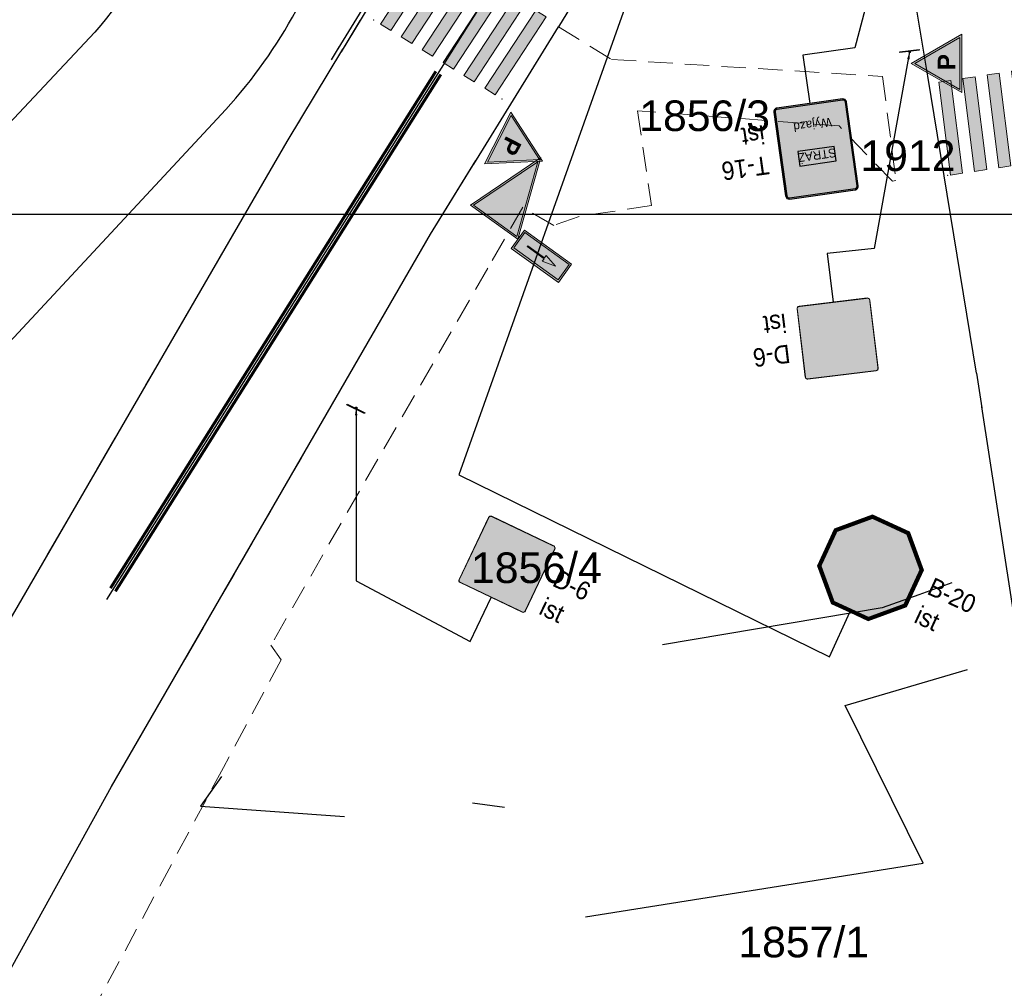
# Model space of a CAD drawing. Header units: metres. Extents: x 6420893 to 6543334, y 5684236 to 5790819.
# Tile 5 of 24: x 6421275 to 6421315, y 5790368 to 5790408. Entities that reach past the tile are written whole.
import ezdxf
from ezdxf.enums import TextEntityAlignment as Align

# ---------------------------------------------------------------- set-up
doc = ezdxf.new("R2010")
doc.units = ezdxf.units.M
doc.header["$XCLIPFRAME"] = 2
doc.linetypes.add('PRZER2-1', pattern=[3, 2, -1])
doc.linetypes.add('PRZER3-1', pattern=[4, 3, -1])
for name, color, linetype in [('gaPionowe', 7, 'Continuous'), ('gaPoziome', 7, 'Continuous'), ('zzz.gaHSDomyslna', 7, 'Continuous'), ('zzz.GASYG.Sygnalizator-Opis', 7, 'Continuous'), ('zzz.GASYG.Sygnalizator-Opis-Grupa', 7, 'Continuous'), ('zzz.GASYG.Sygnalizator-Opis-Nazwa', 7, 'Continuous'), ('zzz.GASYG.Sygnalizator-Opis-Stan', 7, 'Continuous'), ('zzz.GASYG.Sygnalizator-Symbol', 7, 'Continuous'), ('zzz.GASYG.Sygnalizator-Symbol-Tlo', 7, 'Continuous'), ('zzz.gaVSDodTekst', 7, 'Continuous'), ('zzz.gaVSDomyslna', 7, 'Continuous'), ('zzz.gaVSNazwa', 7, 'Continuous'), ('zzz.gaVSRamka', 7, 'Continuous'), ('zzz.gaVSStan', 7, 'Continuous'), ('zzz.gaVSWielkość', 7, 'Continuous')]:
    doc.layers.add(name, color=color, linetype=linetype)
doc.layers.add('GESDZI_O', color=7, linetype='Continuous', lineweight=18, true_color=0x008000)
for name, color, linetype, lineweight in [('GSLKRW', 7, 'Continuous', 25), ('GSSKOA', 7, 'PRZER3-1', 18), ('GSSKOD', 7, 'PRZER2-1', 18)]:
    doc.layers.add(name, color=color, linetype=linetype, lineweight=lineweight)
doc.styles.add('GA-ATR-TEXT', font='arial.ttf', dxfattribs={"width": 0.9})
doc.styles.add('GA-SGN-TEXT', font='txt.shx')
doc.styles.add('GA-SIGN-TEXT', font='GA_OZ_PION.ttf')
doc.styles.add('GEO-INFO', font='arial.ttf')
doc.styles.add('Nagłówek_10mm_Ga', font='arialbd.ttf', dxfattribs={"height": 1})
doc.styles.get("Standard").update_dxf_attribs({"font": 'arial.ttf'})
doc.dimstyles.new('GA-LEADER', dxfattribs={"dimtxt": 1, "dimasz": 1, "dimexe": 1, "dimexo": 1, "dimgap": 1, "dimtad": 1, "dimtxsty": 'Standard', "dimcen": 1, "dimadec": 0, "dimazin": 0, "dimtfac": 1, "dimtmove": 0, "dimatfit": 3, "dimfxl": 1, "dimarcsym": 0})
picture_1 = doc.add_image_def('image1.png', size_in_pixel=(1628, 832))

# ---------------------------------------------------------------- blocks, each defined once
blk = doc.blocks.new('A$C8d263936')
at = {"layer": 'GESDZI_O', "linetype": 'Continuous', "lineweight": 0, "style": 'GEO-INFO'}
for s, p in [('1856/3', (6421302.669, 5790403.983, 10.8)), ('1856/4', (6421295.799, 5790385.524, 10.8))]:
    blk.add_text(s, height=1.25, dxfattribs=at).set_placement(p, align=Align.MIDDLE)
for s, p in [('1912', (6421310.973, 5790402.325, 10.8)), ('1857/1', (6421306.715, 5790370.216, 10.8))]:
    blk.add_text(s, height=1.25, dxfattribs=at).set_placement(p, align=Align.MIDDLE_CENTER)
blk = doc.blocks.new('gaHSPos')
at = {"color": 0, "linetype": 'Continuous', "lineweight": 0}
blk.add_point((0, 0), dxfattribs=at)
blk = doc.blocks.new('*U454')
at = {"layer": 'zzz.gaHSDomyslna'}
for points in [[(0, 0), (0.426, -0.262), (-1.656, -3.443), (-2.082, -3.18), (0, 0)], [(0.852, -0.524), (1.278, -0.786), (-0.804, -3.967), (-1.23, -3.705), (0.852, -0.524)], [(1.704, -1.048), (2.13, -1.31), (0.049, -4.491), (-0.378, -4.229), (1.704, -1.048)], [(2.556, -1.572), (2.982, -1.834), (0.901, -5.015), (0.475, -4.753), (2.556, -1.572)], [(3.408, -2.097), (3.834, -2.359), (1.753, -5.539), (1.327, -5.277), (3.408, -2.097)], [(4.261, -2.621), (4.687, -2.883), (2.605, -6.063), (2.179, -5.801), (4.261, -2.621)]]:
    blk.add_hatch(color=251, dxfattribs=at).paths.add_polyline_path(points)
at = {"layer": 'zzz.gaHSDomyslna', "color": 251, "linetype": 'Continuous', "lineweight": 0}
for points in [[(0, 0), (0.426, -0.262), (-1.656, -3.443), (-2.082, -3.18), (0, 0)], [(0.852, -0.524), (1.278, -0.786), (-0.804, -3.967), (-1.23, -3.705), (0.852, -0.524)], [(1.704, -1.048), (2.13, -1.31), (0.049, -4.491), (-0.378, -4.229), (1.704, -1.048)], [(2.556, -1.572), (2.982, -1.834), (0.901, -5.015), (0.475, -4.753), (2.556, -1.572)], [(3.408, -2.097), (3.834, -2.359), (1.753, -5.539), (1.327, -5.277), (3.408, -2.097)], [(4.261, -2.621), (4.687, -2.883), (2.605, -6.063), (2.179, -5.801), (4.261, -2.621)]]:
    blk.add_lwpolyline(points, close=True, dxfattribs=at)
at = {"layer": 'zzz.gaHSDomyslna', "color": 251}
for p in [(-2.36, -3.009), (2.883, -6.234)]:
    blk.add_blockref('gaHSPos', p, dxfattribs=at)
blk = doc.blocks.new('*U489')
at = {"layer": 'zzz.gaHSDomyslna'}
for points in [[(4.944, 0.757), (5.439, 0.833), (5.916, -2.955), (5.421, -3.031), (4.944, 0.757)], [(5.933, 0.908), (6.428, 0.984), (6.905, -2.804), (6.41, -2.879), (5.933, 0.908)], [(6.922, 1.06), (7.417, 1.135), (7.894, -2.652), (7.399, -2.728), (6.922, 1.06)], [(2.967, 0.454), (3.461, 0.53), (3.938, -3.258), (3.444, -3.334), (2.967, 0.454)], [(3.956, 0.605), (4.45, 0.681), (4.927, -3.106), (4.433, -3.182), (3.956, 0.605)], [(0, 0), (0.494, 0.076), (0.972, -3.712), (0.477, -3.788), (0, 0)], [(0.989, 0.151), (1.483, 0.227), (1.96, -3.561), (1.466, -3.636), (0.989, 0.151)], [(1.978, 0.303), (2.472, 0.378), (2.949, -3.409), (2.455, -3.485), (1.978, 0.303)]]:
    blk.add_hatch(color=251, dxfattribs=at).paths.add_polyline_path(points)
at = {"layer": 'zzz.gaHSDomyslna', "color": 251, "linetype": 'Continuous', "lineweight": 0}
for points in [[(4.944, 0.757), (5.439, 0.833), (5.916, -2.955), (5.421, -3.031), (4.944, 0.757)], [(5.933, 0.908), (6.428, 0.984), (6.905, -2.804), (6.41, -2.879), (5.933, 0.908)], [(6.922, 1.06), (7.417, 1.135), (7.894, -2.652), (7.399, -2.728), (6.922, 1.06)], [(2.967, 0.454), (3.461, 0.53), (3.938, -3.258), (3.444, -3.334), (2.967, 0.454)], [(3.956, 0.605), (4.45, 0.681), (4.927, -3.106), (4.433, -3.182), (3.956, 0.605)], [(0, 0), (0.494, 0.076), (0.972, -3.712), (0.477, -3.788), (0, 0)], [(0.989, 0.151), (1.483, 0.227), (1.96, -3.561), (1.466, -3.636), (0.989, 0.151)], [(1.978, 0.303), (2.472, 0.378), (2.949, -3.409), (2.455, -3.485), (1.978, 0.303)]]:
    blk.add_lwpolyline(points, close=True, dxfattribs=at)
at = {"layer": 'zzz.gaHSDomyslna', "color": 251}
for p in [(8.003, -2.636), (0.368, -3.804)]:
    blk.add_blockref('gaHSPos', p, dxfattribs=at)
blk = doc.blocks.new('*U493')
at = {"layer": 'zzz.gaHSDomyslna', "color": 251}
for points in [[(13.188, 21.17, 0.12, 0.12, 0), (-0.102, 0.064, 0.12, 0.12, 0)], [(13.391, 21.043, 0.12, 0.12, 0), (0.102, -0.064, 0.12, 0.12, 0)]]:
    blk.add_lwpolyline(points, format="xyseb", dxfattribs=at)
at = {"color": 251}
for p in [(13.29, 21.106), (0, 0)]:
    blk.add_blockref('gaHSPos', p, dxfattribs=at)
blk = doc.blocks.new('gaVSPos')
blk.add_point((0, 0))
blk = doc.blocks.new('gaVSTVcolumn0')
at = {"color": 0, "linetype": 'ByBlock', "lineweight": -2}
for p, q in [((-400, -30), (400, -30)), ((-400, -60), (-400, -30)), ((400, -60), (-400, -60)), ((400, -30), (400, -60))]:
    blk.add_line(p, q, dxfattribs=at)
blk.add_circle((0, 0), 30, dxfattribs=at)
blk = doc.blocks.new('gaVScolumn0')
at = {"color": 0, "linetype": 'ByBlock', "lineweight": -2}
blk.add_line((0, 0), (0, 400), dxfattribs=at)
at = {"color": 7, "style": 'GA-ATR-TEXT', "width": 0.9}
blk.add_attdef('X2', text='', height=150, dxfattribs=at).set_placement((-50, 0), align=Align.BOTTOM_RIGHT)
blk = doc.blocks.new('*U782')
at = {"layer": 'zzz.gaVSDomyslna', "linetype": 'ByBlock', "true_color": 0x2e2e2e}
h = blk.add_hatch(color=250, dxfattribs=at)
edge = h.paths.add_edge_path()
edge.add_line((-280, 594), (280, 594))
edge.add_arc((280, 580), 14, 359.99973, 89.99994, ccw=False)
edge.add_line((294, 580), (294, 20))
edge.add_arc((280, 20), 14, 270.00009, 359.99973, ccw=False)
edge.add_line((280, 6), (-280, 6))
edge.add_arc((-280, 20), 14, 180.00015, 269.99979, ccw=False)
edge.add_line((-294, 20), (-294, 580))
edge.add_arc((-280, 580), 14, 89.99994, 180.00015, ccw=False)
blk = doc.blocks.new('*U783')
at = {"layer": 'zzz.gaVSDomyslna', "color": 7, "linetype": 'ByBlock', "lineweight": 0, "true_color": 0xffffff, "const_width": 6}
blk.add_lwpolyline([(280, 3), (-280, 3, -0.414214), (-297, 20), (-297, 580, -0.414214), (-280, 597), (280, 597, -0.414214), (297, 580), (297, 20, -0.414214), (280, 3, -1)], format="xyb", dxfattribs=at)
blk = doc.blocks.new('*U784')
at = {"layer": 'zzz.gaVSDomyslna', "linetype": 'ByBlock', "true_color": 0xffffff}
blk.add_hatch(color=7, dxfattribs=at).paths.add_polyline_path([(0, 484), (-279.438, 0), (279.438, 0)])
blk = doc.blocks.new('*U785')
at = {"layer": 'zzz.gaVSDomyslna', "linetype": 'ByBlock', "true_color": 0x000000}
h = blk.add_hatch(color=18, dxfattribs=at)
h.paths.add_polyline_path([(-24, 372, 1), (24, 372, 1)])
h.paths.add_polyline_path([(49.7297, 326.351), (0, 345), (-37.2973, 261.081), (-87.4155, 210.963), (-75.7601, 185.321), (-18.6486, 242.432), (-9.72973, 259.459), (0, 186.486), (-46.6216, 121.216), (-77.8378, 27.5676), (-112.5, 23.2348), (-112.5, 11.6777), (-51.0384, 0), (-18.6486, 102.568), (20.4993, 150.613), (90.969, 27.2907), (68.459, 9.13869), (68.459, 0), (93.2432, 0), (134.934, 23.8234), (57.3273, 171.982), (59.8365, 179.509), (49.7297, 223.784), (49.7297, 279.73), (74.5946, 247.095), (74.5946, 163.176), (99.4595, 177.162), (99.4595, 261.081)])
h.paths.add_polyline_path([(219.122, 83.9189), (111.876, 83.9189), (121.645, 65.2703), (228.446, 65.2703)])
h.paths.add_polyline_path([(50.0186, 83.9189), (-16.7151, 83.9189), (-22.6042, 65.2703), (60.675, 65.2703)], flags=17)
h.paths.add_polyline_path([(-66.917, 83.9189), (-219.122, 83.9189), (-228.446, 65.2703), (-73.1332, 65.2703)])
blk = doc.blocks.new('*U786')
at = {"layer": 'zzz.gaVSDomyslna', "color": 7, "linetype": 'Continuous', "lineweight": 0}
blk.add_lwpolyline([(280, 0), (-280, 0, -0.414214), (-300, 20), (-300, 580, -0.414214), (-280, 600), (280, 600, -0.414214), (300, 580), (300, 20, -0.414214)], format="xyb", close=True, dxfattribs=at)
blk = doc.blocks.new('*U781')
at = {"layer": 'zzz.gaVSDomyslna', "color": 7, "linetype": 'ByBlock', "true_color": 0xffffff}
for name, p in [('*U783', (0, 0)), ('*U784', (0, 96))]:
    blk.add_blockref(name, p, dxfattribs=at)
at = {"layer": 'zzz.gaVSDomyslna', "color": 250, "linetype": 'ByBlock', "true_color": 0x2e2e2e}
blk.add_blockref('*U782', (0, 0), dxfattribs=at)
at = {"layer": 'zzz.gaVSDomyslna', "color": 18, "linetype": 'ByBlock', "true_color": 0x000000}
blk.add_blockref('*U785', (0, 108), dxfattribs=at)
at = {"layer": 'zzz.gaVSRamka', "color": 7, "linetype": 'ByBlock'}
blk.add_blockref('*U786', (0, 0), dxfattribs=at)
blk = doc.blocks.new('*U780')
at = {"layer": 'zzz.gaVSDomyslna', "linetype": 'ByBlock'}
blk.add_blockref('*U781', (0, 0), dxfattribs=at)
at = {"layer": 'zzz.gaVSDodTekst', "linetype": 'ByBlock', "flags": 1}
blk.add_attdef('Addtext', text='', height=1, dxfattribs=at).set_placement((0, 0), align=Align.MIDDLE_LEFT)
at = {"layer": 'zzz.gaVSDomyslna', "linetype": 'ByBlock', "flags": 1}
for tag in ['Width', 'Height', 'Position', 'Route', 'ItemNo', 'ID']:
    blk.add_attdef(tag, text='', height=1, dxfattribs=at).set_placement((0, 0), align=Align.MIDDLE_LEFT)
at = {"layer": 'zzz.gaVSNazwa', "linetype": 'ByBlock', "style": 'GA-ATR-TEXT', "width": 0.9}
blk.add_attdef('Name', text='', height=150, dxfattribs=at).set_placement((400, 375), align=Align.MIDDLE_LEFT)
at = {"layer": 'zzz.gaVSStan', "linetype": 'ByBlock', "style": 'GA-ATR-TEXT', "width": 0.9}
blk.add_attdef('State', text='', height=150, dxfattribs=at).set_placement((400, 120), align=Align.MIDDLE_LEFT)
at = {"layer": 'zzz.gaVSWielkość', "linetype": 'ByBlock', "flags": 1}
blk.add_attdef('Size', text='', height=1, dxfattribs=at).set_placement((0, 0), align=Align.MIDDLE_LEFT)
blk = doc.blocks.new('*U789')
at = {"layer": 'zzz.gaVSDomyslna', "linetype": 'ByBlock', "lineweight": -2, "true_color": 0xe2e2e2}
blk.add_hatch(color=254, dxfattribs=at).paths.add_polyline_path([(300, 720, 0.414214), (270, 750), (-270, 750, 0.414214), (-300, 720), (-300, 30, 0.414214), (-270, 0), (270, 0, 0.414214), (300, 30)])
at = {"layer": 'zzz.gaVSDomyslna', "color": 254, "linetype": 'ByBlock', "lineweight": -2, "true_color": 0xe2e2e2}
blk.add_lwpolyline([(-270, 0), (270, 0, 0.414214), (300, 30), (300, 720, 0.414214), (270, 750), (-270, 750, 0.414214), (-300, 720), (-300, 30, 0.414214)], format="xyb", close=True, dxfattribs=at)
blk = doc.blocks.new('*U790')
at = {"layer": 'zzz.gaVSDomyslna', "linetype": 'ByBlock', "true_color": 0x000000}
h = blk.add_hatch(color=18, dxfattribs=at)
h.paths.add_polyline_path([(300, 720, 0.414214), (270, 750), (-270, 750, 0.414214), (-300, 720), (-300, 30, 0.414214), (-270, 0), (270, 0, 0.414214), (300, 30)])
h.paths.add_polyline_path([(290, 30, -0.414214), (270, 10), (-270, 10, -0.414214), (-290, 30), (-290, 720, -0.414214), (-270, 740), (270, 740, -0.414214), (290, 720)], flags=16)
at = {"layer": 'zzz.gaVSDomyslna', "color": 18, "linetype": 'ByBlock', "lineweight": -2, "true_color": 0x000000}
for points in [[(-270, 0), (270, 0, 0.414214), (300, 30), (300, 720, 0.414214), (270, 750), (-270, 750, 0.414214), (-300, 720), (-300, 30, 0.414214)], [(-270, 10), (270, 10, 0.414214), (290, 30), (290, 720, 0.414214), (270, 740), (-270, 740, 0.414214), (-290, 720), (-290, 30, 0.414214)]]:
    blk.add_lwpolyline(points, format="xyb", close=True, dxfattribs=at)
blk = doc.blocks.new('*U791')
at = {"layer": 'zzz.gaVSDomyslna', "linetype": 'ByBlock', "true_color": 0x000000}
h = blk.add_hatch(color=18, dxfattribs=at)
h.paths.add_polyline_path([(110, 120), (100, 130), (88.1944, 189.028, 0.0110187), (-88.1944, 189.028), (-100, 130), (-110, 120), (-110, 30), (-100, 30), (-100, 0), (-70, 0), (-70, 30), (70, 30), (70, 0), (100, 0), (100, 30), (110, 30)])
h.paths.add_polyline_path([(-83.3333, 130), (-76.6667, 170), (76.6667, 170), (83.3333, 130)], flags=16)
blk = doc.blocks.new('*U792')
at = {"layer": 'zzz.gaVSDomyslna', "linetype": 'ByBlock', "lineweight": -2, "true_color": 0x4c4c4c}
blk.add_hatch(color=251, dxfattribs=at).paths.add_polyline_path([(-0.5, 1), (-0.5, 0), (0.5, 0), (0.5, 1)])
at = {"layer": 'zzz.gaVSDomyslna', "color": 251, "linetype": 'ByBlock', "lineweight": -2, "true_color": 0x4c4c4c}
blk.add_lwpolyline([(-0.5, 0), (0.5, 0), (0.5, 1), (-0.5, 1), (-0.5, 0)], dxfattribs=at)
blk = doc.blocks.new('*U793')
at = {"layer": 'zzz.gaVSDomyslna', "color": 7, "linetype": 'Continuous', "lineweight": 0}
blk.add_lwpolyline([(-270, 0), (270, 0, 0.414214), (300, 30), (300, 720, 0.414214), (270, 750), (-270, 750, 0.414214), (-300, 720), (-300, 30, 0.414214)], format="xyb", close=True, dxfattribs=at)
blk = doc.blocks.new('*U788')
at = {"layer": 'zzz.gaVSDomyslna', "color": 254, "linetype": 'ByBlock', "true_color": 0xe2e2e2}
blk.add_blockref('*U789', (0, 0), dxfattribs=at)
at = {"layer": 'zzz.gaVSDomyslna', "color": 18, "linetype": 'ByBlock', "true_color": 0x000000}
blk.add_blockref('*U790', (0, 0), dxfattribs=at)
at = {"layer": 'zzz.gaVSDomyslna', "color": 18, "linetype": 'ByBlock', "true_color": 0x000000, "xscale": 1.5, "yscale": 1.5}
blk.add_blockref('*U791', (0, 315), dxfattribs=at)
at = {"layer": 'zzz.gaVSDomyslna', "color": 251, "linetype": 'ByBlock', "true_color": 0x4c4c4c, "xscale": 300, "yscale": 120}
blk.add_blockref('*U792', (0, 375), dxfattribs=at)
at = {"layer": 'zzz.gaVSRamka', "color": 7, "linetype": 'ByBlock'}
blk.add_blockref('*U793', (0, 0), dxfattribs=at)
at = {"layer": 'zzz.gaVSDomyslna', "color": 7, "linetype": 'ByBlock', "true_color": 0xffffff, "style": 'GA-SIGN-TEXT'}
blk.add_text('STRAŻ', height=72, dxfattribs=at).set_placement((0, 390), align=Align.CENTER)
at = {"layer": 'zzz.gaVSDomyslna', "color": 18, "linetype": 'ByBlock', "true_color": 0x000000, "style": 'GA-SIGN-TEXT'}
blk.add_text('Wyjazd', height=72, dxfattribs=at).set_placement((0, 138), align=Align.CENTER)
blk = doc.blocks.new('*U787')
at = {"layer": 'zzz.gaVSDomyslna', "linetype": 'ByBlock'}
blk.add_blockref('*U788', (0, 0), dxfattribs=at)
at = {"layer": 'zzz.gaVSDodTekst', "linetype": 'ByBlock', "flags": 1}
blk.add_attdef('Addtext', text='', height=1, dxfattribs=at).set_placement((0, 0), align=Align.MIDDLE_LEFT)
at = {"layer": 'zzz.gaVSDomyslna', "linetype": 'ByBlock', "flags": 1}
for tag in ['Width', 'Height', 'Position', 'Route', 'ItemNo', 'ID']:
    blk.add_attdef(tag, text='', height=1, dxfattribs=at).set_placement((0, 0), align=Align.MIDDLE_LEFT)
at = {"layer": 'zzz.gaVSNazwa', "linetype": 'ByBlock', "style": 'GA-ATR-TEXT', "width": 0.9}
blk.add_attdef('Name', text='', height=150, dxfattribs=at).set_placement((400, 450), align=Align.MIDDLE_LEFT)
at = {"layer": 'zzz.gaVSStan', "linetype": 'ByBlock', "style": 'GA-ATR-TEXT', "width": 0.9}
blk.add_attdef('State', text='', height=150, dxfattribs=at).set_placement((400, 195), align=Align.MIDDLE_LEFT)
at = {"layer": 'zzz.gaVSWielkość', "linetype": 'ByBlock', "flags": 1}
blk.add_attdef('Size', text='', height=1, dxfattribs=at).set_placement((0, 0), align=Align.MIDDLE_LEFT)
blk = doc.blocks.new('*U803')
at = {"layer": 'zzz.gaVSDomyslna', "linetype": 'ByBlock', "true_color": 0x2e2e2e}
h = blk.add_hatch(color=250, dxfattribs=at)
edge = h.paths.add_edge_path()
edge.add_line((-280, 594), (280, 594))
edge.add_arc((280, 580), 14, 359.99973, 89.99994, ccw=False)
edge.add_line((294, 580), (294, 20))
edge.add_arc((280, 20), 14, 270.00009, 359.99973, ccw=False)
edge.add_line((280, 6), (-280, 6))
edge.add_arc((-280, 20), 14, 180.00015, 269.99979, ccw=False)
edge.add_line((-294, 20), (-294, 580))
edge.add_arc((-280, 580), 14, 89.99994, 180.00015, ccw=False)
blk = doc.blocks.new('*U804')
at = {"layer": 'zzz.gaVSDomyslna', "color": 7, "linetype": 'ByBlock', "lineweight": 0, "true_color": 0xffffff, "const_width": 6}
blk.add_lwpolyline([(280, 3), (-280, 3, -0.414214), (-297, 20), (-297, 580, -0.414214), (-280, 597), (280, 597, -0.414214), (297, 580), (297, 20, -0.414214), (280, 3, -1)], format="xyb", dxfattribs=at)
blk = doc.blocks.new('*U805')
at = {"layer": 'zzz.gaVSDomyslna', "linetype": 'ByBlock', "true_color": 0xffffff}
blk.add_hatch(color=7, dxfattribs=at).paths.add_polyline_path([(0, 484), (-279.438, 0), (279.438, 0)])
blk = doc.blocks.new('*U806')
at = {"layer": 'zzz.gaVSDomyslna', "linetype": 'ByBlock', "true_color": 0x000000}
h = blk.add_hatch(color=18, dxfattribs=at)
h.paths.add_polyline_path([(-24, 372, 1), (24, 372, 1)])
h.paths.add_polyline_path([(49.7297, 326.351), (0, 345), (-37.2973, 261.081), (-87.4155, 210.963), (-75.7601, 185.321), (-18.6486, 242.432), (-9.72973, 259.459), (0, 186.486), (-46.6216, 121.216), (-77.8378, 27.5676), (-112.5, 23.2348), (-112.5, 11.6777), (-51.0384, 0), (-18.6486, 102.568), (20.4993, 150.613), (90.969, 27.2907), (68.459, 9.13869), (68.459, 0), (93.2432, 0), (134.934, 23.8234), (57.3273, 171.982), (59.8365, 179.509), (49.7297, 223.784), (49.7297, 279.73), (74.5946, 247.095), (74.5946, 163.176), (99.4595, 177.162), (99.4595, 261.081)])
h.paths.add_polyline_path([(219.122, 83.9189), (111.876, 83.9189), (121.645, 65.2703), (228.446, 65.2703)])
h.paths.add_polyline_path([(50.0186, 83.9189), (-16.7151, 83.9189), (-22.6042, 65.2703), (60.675, 65.2703)], flags=17)
h.paths.add_polyline_path([(-66.917, 83.9189), (-219.122, 83.9189), (-228.446, 65.2703), (-73.1332, 65.2703)])
blk = doc.blocks.new('*U807')
at = {"layer": 'zzz.gaVSDomyslna', "color": 7, "linetype": 'Continuous', "lineweight": 0}
blk.add_lwpolyline([(280, 0), (-280, 0, -0.414214), (-300, 20), (-300, 580, -0.414214), (-280, 600), (280, 600, -0.414214), (300, 580), (300, 20, -0.414214)], format="xyb", close=True, dxfattribs=at)
blk = doc.blocks.new('*U802')
at = {"layer": 'zzz.gaVSDomyslna', "color": 7, "linetype": 'ByBlock', "true_color": 0xffffff}
for name, p in [('*U804', (0, 0)), ('*U805', (0, 96))]:
    blk.add_blockref(name, p, dxfattribs=at)
at = {"layer": 'zzz.gaVSDomyslna', "color": 250, "linetype": 'ByBlock', "true_color": 0x2e2e2e}
blk.add_blockref('*U803', (0, 0), dxfattribs=at)
at = {"layer": 'zzz.gaVSDomyslna', "color": 18, "linetype": 'ByBlock', "true_color": 0x000000}
blk.add_blockref('*U806', (0, 108), dxfattribs=at)
at = {"layer": 'zzz.gaVSRamka', "color": 7, "linetype": 'ByBlock'}
blk.add_blockref('*U807', (0, 0), dxfattribs=at)
blk = doc.blocks.new('*U801')
at = {"layer": 'zzz.gaVSDomyslna', "linetype": 'ByBlock'}
blk.add_blockref('*U802', (0, 0), dxfattribs=at)
at = {"layer": 'zzz.gaVSDodTekst', "linetype": 'ByBlock', "flags": 1}
blk.add_attdef('Addtext', text='', height=1, dxfattribs=at).set_placement((0, 0), align=Align.MIDDLE_LEFT)
at = {"layer": 'zzz.gaVSDomyslna', "linetype": 'ByBlock', "flags": 1}
for tag in ['Width', 'Height', 'Position', 'Route', 'ItemNo', 'ID']:
    blk.add_attdef(tag, text='', height=1, dxfattribs=at).set_placement((0, 0), align=Align.MIDDLE_LEFT)
at = {"layer": 'zzz.gaVSNazwa', "linetype": 'ByBlock', "style": 'GA-ATR-TEXT', "width": 0.9}
blk.add_attdef('Name', text='', height=150, dxfattribs=at).set_placement((400, 375), align=Align.MIDDLE_LEFT)
at = {"layer": 'zzz.gaVSStan', "linetype": 'ByBlock', "style": 'GA-ATR-TEXT', "width": 0.9}
blk.add_attdef('State', text='', height=150, dxfattribs=at).set_placement((400, 120), align=Align.MIDDLE_LEFT)
at = {"layer": 'zzz.gaVSWielkość', "linetype": 'ByBlock', "flags": 1}
blk.add_attdef('Size', text='', height=1, dxfattribs=at).set_placement((0, 0), align=Align.MIDDLE_LEFT)
blk = doc.blocks.new('*U810')
at = {"layer": 'zzz.gaVSDomyslna', "linetype": 'ByBlock', "true_color": 0x4c4c4c}
blk.add_hatch(color=251, dxfattribs=at).paths.add_polyline_path([(400, 565.685), (165.685, 800), (-165.685, 800), (-400, 565.685), (-400, 234.315), (-165.685, 0), (165.685, 0), (400, 234.315)])
blk = doc.blocks.new('*U811')
at = {"layer": 'zzz.gaVSDomyslna', "color": 7, "linetype": 'ByBlock', "lineweight": 0, "true_color": 0xffffff, "const_width": 30.4482}
blk.add_lwpolyline([(0, 15.2241), (159.379, 15.2241), (384.776, 240.621), (384.776, 559.379), (159.379, 784.776), (-159.379, 784.776), (-384.776, 559.379), (-384.776, 240.621), (-159.379, 15.2241), (0, 15.2241)], dxfattribs=at)
blk = doc.blocks.new('*U812')
at = {"layer": 'zzz.gaVSDomyslna', "linetype": 'ByBlock', "true_color": 0xffffff}
h = blk.add_hatch(color=7, dxfattribs=at)
h.paths.add_polyline_path([(246.667, 506.667), (186.667, 506.667), (186.667, 293.333), (213.333, 293.333), (213.333, 386.667), (246.667, 386.667, 1)])
h.paths.add_polyline_path([(213.333, 413.333), (213.333, 480), (246.667, 480, -1), (246.667, 413.333)], flags=16)
h.paths.add_polyline_path([(133.333, 446.667, 1), (13.3333, 446.667), (13.3333, 353.333, 1), (133.333, 353.333)])
h.paths.add_polyline_path([(106.667, 353.333, -1), (40, 353.333), (40, 446.667, -1), (106.667, 446.667)], flags=16)
h.paths.add_polyline_path([(-66.6667, 480), (-20, 480), (-20, 506.667), (-140, 506.667), (-140, 480), (-93.3333, 480), (-93.3333, 293.333), (-66.6667, 293.333)])
h.paths.add_polyline_path([(-220.318, 411.905), (-240.082, 416.296, -0.896242), (-233.333, 477.778), (-223.333, 477.778, -0.250765), (-197.447, 463.924), (-175.259, 478.716, 0.250765), (-223.333, 504.444), (-233.333, 504.444, 0.896242), (-245.866, 390.265), (-226.103, 385.873, -0.896242), (-233.333, 320), (-244.444, 320, -0.247999), (-271.985, 334.555), (-294.018, 319.533, 0.247999), (-244.444, 293.333), (-233.333, 293.333, 0.896242)])
blk = doc.blocks.new('*U813')
at = {"layer": 'zzz.gaVSDomyslna', "color": 7, "linetype": 'ByBlock', "lineweight": 0}
blk.add_lwpolyline([(0, 0), (165.7, 0), (400, 234.3), (400, 565.7), (165.7, 800), (-165.7, 800), (-400, 565.7), (-400, 234.3), (-165.7, 0)], close=True, dxfattribs=at)
blk = doc.blocks.new('*U809')
at = {"layer": 'zzz.gaVSDomyslna', "color": 251, "linetype": 'ByBlock', "true_color": 0x4c4c4c}
blk.add_blockref('*U810', (0, 0), dxfattribs=at)
at = {"layer": 'zzz.gaVSDomyslna', "color": 7, "linetype": 'ByBlock', "true_color": 0xffffff}
for name in ['*U811', '*U812']:
    blk.add_blockref(name, (0, 0), dxfattribs=at)
at = {"layer": 'zzz.gaVSRamka', "color": 7, "linetype": 'ByBlock'}
blk.add_blockref('*U813', (0, 0), dxfattribs=at)
blk = doc.blocks.new('*U808')
at = {"layer": 'zzz.gaVSDomyslna', "linetype": 'ByBlock'}
blk.add_blockref('*U809', (0, 0), dxfattribs=at)
at = {"layer": 'zzz.gaVSDodTekst', "linetype": 'ByBlock', "flags": 1}
blk.add_attdef('Addtext', text='', height=1, dxfattribs=at).set_placement((0, 0), align=Align.MIDDLE_LEFT)
at = {"layer": 'zzz.gaVSDomyslna', "linetype": 'ByBlock', "flags": 1}
for tag in ['Width', 'Height', 'Position', 'Route', 'ItemNo', 'ID']:
    blk.add_attdef(tag, text='', height=1, dxfattribs=at).set_placement((0, 0), align=Align.MIDDLE_LEFT)
at = {"layer": 'zzz.gaVSNazwa', "linetype": 'ByBlock', "style": 'GA-ATR-TEXT', "width": 0.9}
blk.add_attdef('Name', text='', height=150, dxfattribs=at).set_placement((500, 475), align=Align.MIDDLE_LEFT)
at = {"layer": 'zzz.gaVSStan', "linetype": 'ByBlock', "style": 'GA-ATR-TEXT', "width": 0.9}
blk.add_attdef('State', text='', height=150, dxfattribs=at).set_placement((500, 220), align=Align.MIDDLE_LEFT)
at = {"layer": 'zzz.gaVSWielkość', "linetype": 'ByBlock', "flags": 1}
blk.add_attdef('Size', text='', height=1, dxfattribs=at).set_placement((0, 0), align=Align.MIDDLE_LEFT)
blk = doc.blocks.new('zzzGASYG.Sbig')
at = {"linetype": 'Continuous', "lineweight": 0}
blk.add_hatch(color=0, dxfattribs=at).paths.add_polyline_path([(0, 0), (-0.366, -1), (0.366, -1)])
at = {"color": 0, "linetype": 'Continuous', "lineweight": 0}
blk.add_lwpolyline([(-0.366, -1), (0.366, -1), (0, 0)], close=True, dxfattribs=at)
blk = doc.blocks.new('zzzGASYG.S1')
at = {"linetype": 'Continuous', "lineweight": 0}
h = blk.add_hatch(color=0, dxfattribs=at)
h.paths.add_polyline_path([(0, 0), (-0.366, -1), (0.366, -1)])
h.paths.add_polyline_path([(0.335, -0.978), (-0.335, -0.978), (0, -0.064)], flags=16)
at = {"color": 0, "linetype": 'Continuous', "lineweight": 0}
for points in [[(-0.366, -1), (0.366, -1), (0, 0)], [(-0.335, -0.978), (0.335, -0.978), (0, -0.064)]]:
    blk.add_lwpolyline(points, close=True, dxfattribs=at)
blk = doc.blocks.new('*U937')
at = {"layer": 'zzz.GASYG.Sygnalizator-Symbol', "color": 0}
blk.add_blockref('zzzGASYG.S1', (0, 0), dxfattribs=at)
at = {"layer": 'zzz.GASYG.Sygnalizator-Symbol-Tlo', "color": 7, "true_color": 0xffffff}
blk.add_blockref('zzzGASYG.Sbig', (0, 0), dxfattribs=at)
blk = doc.blocks.new('*U931')
at = {"color": 253}
blk.add_blockref('*U937', (0, 0), dxfattribs=at)
at = {"layer": 'zzz.GASYG.Sygnalizator-Opis', "color": 253, "style": 'GA-SGN-TEXT', "flags": 1}
for tag in ['AddText', 'Info1', 'Info2', 'Info3', 'Info4', 'Route', 'ID']:
    blk.add_attdef(tag, text='', height=0.2437, dxfattribs=at).set_placement((0.44, -0.455), align=Align.MIDDLE_LEFT)
at = {"layer": 'zzz.GASYG.Sygnalizator-Opis-Grupa', "color": 253, "style": 'GA-SGN-TEXT'}
blk.add_attdef('Group', text='', height=0.2437, dxfattribs=at).set_placement((0.44, -0.455), align=Align.MIDDLE_LEFT)
at = {"layer": 'zzz.GASYG.Sygnalizator-Opis-Nazwa', "color": 253, "style": 'GA-SGN-TEXT'}
blk.add_attdef('Name', text='', height=0.2437, dxfattribs=at).set_placement((0.44, -0.1625), align=Align.MIDDLE_LEFT)
at = {"layer": 'zzz.GASYG.Sygnalizator-Opis-Stan', "color": 253, "style": 'GA-SGN-TEXT', "flags": 1}
blk.add_attdef('State', text='', height=0.2437, dxfattribs=at).set_placement((0.44, -0.455), align=Align.MIDDLE_LEFT)
blk = doc.blocks.new('zzzGASYG.S2a-0')
at = {"linetype": 'Continuous', "lineweight": 0}
blk.add_hatch(color=0, dxfattribs=at).paths.add_polyline_path([(-1.076, -0.881), (-1.076, -1.119), (-0.388, -1.119), (-0.388, -0.881)])
at = {"color": 0, "linetype": 'Continuous', "lineweight": 0}
blk.add_lwpolyline([(-1.076, -0.881), (-0.388, -0.881), (-0.388, -1.119), (-1.076, -1.119)], close=True, dxfattribs=at)
blk = doc.blocks.new('zzzGASYG.S2a-1')
at = {"linetype": 'Continuous', "lineweight": 0}
h = blk.add_hatch(color=0, dxfattribs=at)
h.paths.add_polyline_path([(-0.366, -0.859), (-1.098, -0.859), (-1.098, -1.141), (-0.366, -1.141)])
h.paths.add_polyline_path([(-0.388, -0.881), (-0.388, -1.119), (-1.076, -1.119), (-1.076, -0.881)], flags=16)
blk.add_hatch(color=0, dxfattribs=at).paths.add_polyline_path([(-0.948, -1), (-0.777, -1.043), (-0.777, -1.007), (-0.514, -1.007), (-0.514, -0.993), (-0.777, -0.993), (-0.777, -0.957)])
at = {"color": 250, "linetype": 'Continuous', "lineweight": 0}
for points in [[(-1.098, -0.859), (-0.366, -0.859), (-0.366, -1.141), (-1.098, -1.141)], [(-1.076, -0.881), (-0.388, -0.881), (-0.388, -1.119), (-1.076, -1.119)]]:
    blk.add_lwpolyline(points, close=True, dxfattribs=at)
at = {"color": 0, "linetype": 'Continuous', "lineweight": 0}
for points in [[(-0.777, -0.993), (-0.777, -0.957), (-0.948, -1), (-0.777, -1.043), (-0.777, -1.007)], [(-0.777, -0.993), (-0.514, -0.993), (-0.514, -1.007), (-0.777, -1.007)]]:
    blk.add_lwpolyline(points, dxfattribs=at)
blk = doc.blocks.new('*U947')
at = {"layer": 'zzz.GASYG.Sygnalizator-Symbol', "color": 0, "xscale": -1}
blk.add_blockref('zzzGASYG.S2a-1', (0, 0), dxfattribs=at)
at = {"layer": 'zzz.GASYG.Sygnalizator-Symbol-Tlo', "color": 7, "true_color": 0xffffff, "xscale": -1}
blk.add_blockref('zzzGASYG.S2a-0', (0, 0), dxfattribs=at)
blk = doc.blocks.new('*U942')
at = {"color": 253}
blk.add_blockref('*U947', (0, 0), dxfattribs=at)
at = {"layer": 'zzz.GASYG.Sygnalizator-Opis', "color": 253, "style": 'GA-SGN-TEXT', "flags": 1}
for tag in ['AddText', 'Info1', 'Info2', 'Info3', 'Info4', 'Route', 'ID']:
    blk.add_attdef(tag, text='', height=0.2437, dxfattribs=at).set_placement((0.44, -1.655), align=Align.MIDDLE_LEFT)
at = {"layer": 'zzz.GASYG.Sygnalizator-Opis-Grupa', "color": 253, "style": 'GA-SGN-TEXT'}
blk.add_attdef('Group', text='', height=0.2437, dxfattribs=at).set_placement((0.44, -1.655), align=Align.MIDDLE_LEFT)
at = {"layer": 'zzz.GASYG.Sygnalizator-Opis-Nazwa', "color": 253, "style": 'GA-SGN-TEXT'}
blk.add_attdef('Name', text='', height=0.2437, dxfattribs=at).set_placement((0.44, -1.3625), align=Align.MIDDLE_LEFT)
at = {"layer": 'zzz.GASYG.Sygnalizator-Opis-Stan', "color": 253, "style": 'GA-SGN-TEXT', "flags": 1}
blk.add_attdef('State', text='', height=0.2437, dxfattribs=at).set_placement((0.44, -1.655), align=Align.MIDDLE_LEFT)
blk = doc.blocks.new('zzzGASYG.Ssmall')
at = {"linetype": 'Continuous', "lineweight": 0}
blk.add_hatch(color=0, dxfattribs=at).paths.add_polyline_path([(-0.366, -0.634), (0.366, -0.634), (0, 0)])
at = {"color": 0, "linetype": 'Continuous', "lineweight": 0}
blk.add_lwpolyline([(-0.366, -0.634), (0.366, -0.634), (0, 0)], close=True, dxfattribs=at)
blk = doc.blocks.new('zzzGASYG.SP')
at = {"linetype": 'Continuous', "lineweight": 0}
h = blk.add_hatch(color=0, dxfattribs=at)
h.paths.add_polyline_path([(-0.366, -0.634), (0.366, -0.634), (0, 0)])
h.paths.add_polyline_path([(0, -0.044), (0.328, -0.612), (-0.328, -0.612)], flags=16)
at = {"color": 0, "linetype": 'Continuous', "lineweight": 0}
for points in [[(-0.366, -0.634), (0.366, -0.634), (0, 0)], [(-0.328, -0.612), (0.328, -0.612), (0, -0.044)]]:
    blk.add_lwpolyline(points, close=True, dxfattribs=at)
at = {"color": 0, "linetype": 'Continuous', "lineweight": 0, "insert": (0.016, -0.442), "char_height": 0.21966, "width": 0.01918, "attachment_point": 5, "style": 'Nagłówek_10mm_Ga'}
blk.add_mtext('{\\fArial|b1|i0|c238|p34;P}', dxfattribs=at)
blk = doc.blocks.new('*U979')
at = {"layer": 'zzz.GASYG.Sygnalizator-Symbol', "color": 0}
blk.add_blockref('zzzGASYG.SP', (0, 0), dxfattribs=at)
at = {"layer": 'zzz.GASYG.Sygnalizator-Symbol-Tlo', "color": 7, "true_color": 0xffffff}
blk.add_blockref('zzzGASYG.Ssmall', (0, 0), dxfattribs=at)
blk = doc.blocks.new('*U978')
at = {"color": 253}
blk.add_blockref('*U979', (0, 0), dxfattribs=at)
at = {"layer": 'zzz.GASYG.Sygnalizator-Opis', "color": 253, "style": 'GA-SGN-TEXT', "flags": 1}
for tag in ['AddText', 'Info1', 'Info2', 'Info3', 'Info4', 'Route', 'ID']:
    blk.add_attdef(tag, text='', height=0.2437, dxfattribs=at).set_placement((0.44, -0.455), align=Align.MIDDLE_LEFT)
at = {"layer": 'zzz.GASYG.Sygnalizator-Opis-Grupa', "color": 253, "style": 'GA-SGN-TEXT'}
blk.add_attdef('Group', text='', height=0.2437, dxfattribs=at).set_placement((0.44, -0.455), align=Align.MIDDLE_LEFT)
at = {"layer": 'zzz.GASYG.Sygnalizator-Opis-Nazwa', "color": 253, "style": 'GA-SGN-TEXT'}
blk.add_attdef('Name', text='', height=0.2437, dxfattribs=at).set_placement((0.44, -0.1625), align=Align.MIDDLE_LEFT)
at = {"layer": 'zzz.GASYG.Sygnalizator-Opis-Stan', "color": 253, "style": 'GA-SGN-TEXT', "flags": 1}
blk.add_attdef('State', text='', height=0.2437, dxfattribs=at).set_placement((0.44, -0.455), align=Align.MIDDLE_LEFT)
blk = doc.blocks.new('*U983')
at = {"layer": 'zzz.GASYG.Sygnalizator-Symbol', "color": 0}
blk.add_blockref('zzzGASYG.SP', (0, 0), dxfattribs=at)
at = {"layer": 'zzz.GASYG.Sygnalizator-Symbol-Tlo', "color": 7, "true_color": 0xffffff}
blk.add_blockref('zzzGASYG.Ssmall', (0, 0), dxfattribs=at)
blk = doc.blocks.new('*U982')
at = {"color": 253}
blk.add_blockref('*U983', (0, 0), dxfattribs=at)
at = {"layer": 'zzz.GASYG.Sygnalizator-Opis', "color": 253, "style": 'GA-SGN-TEXT', "flags": 1}
for tag in ['AddText', 'Info1', 'Info2', 'Info3', 'Info4', 'Route', 'ID']:
    blk.add_attdef(tag, text='', height=0.2437, dxfattribs=at).set_placement((0.44, -0.455), align=Align.MIDDLE_LEFT)
at = {"layer": 'zzz.GASYG.Sygnalizator-Opis-Grupa', "color": 253, "style": 'GA-SGN-TEXT'}
blk.add_attdef('Group', text='', height=0.2437, dxfattribs=at).set_placement((0.44, -0.455), align=Align.MIDDLE_LEFT)
at = {"layer": 'zzz.GASYG.Sygnalizator-Opis-Nazwa', "color": 253, "style": 'GA-SGN-TEXT'}
blk.add_attdef('Name', text='', height=0.2437, dxfattribs=at).set_placement((0.44, -0.1625), align=Align.MIDDLE_LEFT)
at = {"layer": 'zzz.GASYG.Sygnalizator-Opis-Stan', "color": 253, "style": 'GA-SGN-TEXT', "flags": 1}
blk.add_attdef('State', text='', height=0.2437, dxfattribs=at).set_placement((0.44, -0.455), align=Align.MIDDLE_LEFT)

msp = doc.modelspace()

# ---------------------------------------------------------------- linework, layer by layer
at = {"layer": 'Defpoints', "color": 1}
msp.add_lwpolyline([(6421278.255, 5790384.202), (6421304.428, 5790425.769), (6421308.88, 5790422.617), (6421310.505, 5790411.356)], dxfattribs=at)
at = {"layer": 'GSLKRW', "linetype": 'Continuous', "lineweight": 25, "elevation": 10.18}
for points in [[(6421300.56, 5790490.18), (6421302.82, 5790473.38), (6421304.31, 5790462.28), (6421305.97, 5790449.23), (6421306.23, 5790445.21), (6421305.9, 5790440.28), (6421304.55, 5790435.41), (6421301.46, 5790429.38), (6421297.79, 5790423.11), (6421290.67, 5790411.28), (6421287.827, 5790406.572)], [(6421291.174, 5790412.37), (6421287.688, 5790406.689)], [(6421293.239, 5790401.985), (6421296.7, 5790407.59)], [(6421287.748, 5790406.787), (6421287.412, 5790406.239)], [(6421287.887, 5790406.671), (6421285.61, 5790402.9)], [(6421285.61, 5790402.9), (6421271.55, 5790378.66), (6421255.57, 5790349.51), (6421237.08, 5790315.5), (6421218.82, 5790281.91), (6421205.78, 5790258.08)], [(6421313.77, 5790393.44), (6421313.987, 5790392.029)], [(6421313.98, 5790392.078), (6421316.68, 5790374.52), (6421317.251, 5790370.901)], [(6421312.76, 5790384.88), (6421311.42, 5790384.4), (6421309.92, 5790383.86), (6421300.95, 5790382.35)], [(6421297.8, 5790371.24), (6421311.59, 5790373.44), (6421308.41, 5790379.87), (6421313.4, 5790381.35)], [(6421282.94, 5790376.97), (6421282.08, 5790375.76), (6421287.964, 5790375.348)], [(6421293.19, 5790375.901), (6421294.5, 5790375.72)]]:
    msp.add_lwpolyline(points, dxfattribs=at)
for points in [[(6421313.77, 5790393.44), (6421311.79, 5790405.57), (6421311.27, 5790408.69, 0.140803), (6421310.1, 5790411.55, 0.120141), (6421307.15, 5790413.49, 0.103663), (6421304.06, 5790413.9, 0.192924), (6421299.07, 5790411.48), (6421296.7, 5790407.59)], [(6421281.196, 5790412.25, -0.044149), (6421277.772, 5790407.373), (6421268.878, 5790397.907), (6421266.972, 5790395.928), (6421265.349, 5790394.375), (6421263.666, 5790393.102), (6421255.07, 5790387.554), (6421230.927, 5790372.649)], [(6421268.782, 5790389.246), (6421270.178, 5790390.685), (6421274.462, 5790394.906), (6421283.114, 5790404.218, 0.06194), (6421285.986, 5790408.255)], [(6421235, 5790292.59, -0.043115), (6421234.99, 5790295.25, -0.138351), (6421236.2, 5790299.18), (6421255.89, 5790335.4), (6421269.15, 5790359.75), (6421278.45, 5790376.57), (6421291.47, 5790399.12), (6421293.33, 5790402.132)]]:
    msp.add_lwpolyline(points, format="xyb", dxfattribs=at)
at = {"layer": 'GSSKOA', "linetype": 'PRZER3-1', "lineweight": 18, "ltscale": 0.5, "elevation": 10.18}
for points in [[(6421290.67, 5790411.28), (6421287.827, 5790406.572)], [(6421293.239, 5790401.985), (6421296.7, 5790407.59)], [(6421287.887, 5790406.671), (6421285.61, 5790402.9), (6421271.55, 5790378.66), (6421255.57, 5790349.51), (6421237.08, 5790315.5), (6421218.82, 5790281.91), (6421205.78, 5790258.08), (6421195.82, 5790239.68), (6421179.4, 5790209.44), (6421161.89, 5790177.28), (6421135.48, 5790128.74), (6421117.94, 5790096.62), (6421100.38, 5790064.4)], [(6421125.93, 5790095.94), (6421126.44, 5790097.51), (6421127.32, 5790099.14), (6421138.26, 5790119.24), (6421153.49, 5790147.21), (6421169.98, 5790177.46), (6421195.63, 5790224.52), (6421212.21, 5790255.02), (6421226.52, 5790281.35), (6421227.27, 5790282.72), (6421235.23, 5790296.97), (6421236.2, 5790299.18), (6421255.89, 5790335.4), (6421269.15, 5790359.75), (6421278.45, 5790376.57), (6421291.47, 5790399.12), (6421293.33, 5790402.132)]]:
    msp.add_lwpolyline(points, dxfattribs=at)
at = {"layer": 'GSSKOD', "linetype": 'PRZER2-1', "lineweight": 18, "ltscale": 0.5, "elevation": 10.18}
for points in [[(6421293.239, 5790401.985), (6421296.7, 5790407.59), (6421298.87, 5790406.26), (6421309.94, 5790405.56), (6421310.48, 5790401.32)], [(6421310.48, 5790401.32), (6421310.34, 5790401.28), (6421308.16, 5790403.54), (6421299.93, 5790404.16), (6421300.5, 5790400.29), (6421297.551, 5790399.849), (6421296.51, 5790399.48), (6421295.5, 5790400.068)], [(6421236.2, 5790299.18), (6421255.89, 5790335.4), (6421269.15, 5790359.75), (6421278.45, 5790376.57), (6421291.47, 5790399.12), (6421293.33, 5790402.132)], [(6421296.51, 5790399.48), (6421295.24, 5790400.22), (6421293.81, 5790397.73), (6421284.96, 5790382.34), (6421285.37, 5790381.74), (6421283.02, 5790377.35), (6421277.41, 5790366.9), (6421275.3, 5790362.97), (6421273.86, 5790363.76), (6421270.66, 5790357.95), (6421272.06, 5790357.19), (6421271.51, 5790356.13), (6421270.1, 5790356.88), (6421269.3, 5790355.43), (6421270.78, 5790354.62), (6421268.51, 5790350.74), (6421267.13, 5790351.48), (6421260.25, 5790338.85), (6421261.55, 5790338.14), (6421259.37, 5790334.2), (6421258.09, 5790334.89), (6421249.09, 5790318.34)]]:
    msp.add_lwpolyline(points, dxfattribs=at)

# ---------------------------------------------------------------- block references
msp.add_blockref('A$C8d263936', (0, 0))
at = {"xscale": 3.25, "yscale": 3.25}
for name, p, rotation in [('*U978', (6421311.11, 5790406.094), 90), ('*U982', (6421296.053, 5790402.107), 242.8648603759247), ('*U931', (6421295.976, 5790402.247, 10.08), 324.2091476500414), ('*U942', (6421295.976, 5790402.247, 10.08), 324.2091476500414)]:
    msp.add_blockref(name, p, dxfattribs=dict(at, rotation=rotation))
at = {"layer": 'gaPionowe', "linetype": 'ByBlock', "yscale": 0.005, "zscale": 0.5}
for p, xscale, rotation in [((6421306.682, 5790406.438, 0.06), 0.004999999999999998, 187.9986871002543), ((6421307.679, 5790398.334, 0.06), 0.004999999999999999, 186.9155481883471), ((6421293.092, 5790382.485, 0.06), 0.005, 334.5032604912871), ((6421307.763, 5790381.866, 0.06), 0.005, 335.171265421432)]:
    msp.add_blockref('gaVScolumn0', p, dxfattribs=dict(at, xscale=xscale, rotation=rotation))
at = {"layer": 'gaPionowe', "linetype": 'ByBlock', "yscale": 0.001}
for p, xscale, rotation in [((6421311.043, 5790406.562, 0.06), 0.0009999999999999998, 186.9155481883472), ((6421288.439, 5790392.031, 0.06), 0.001, 334.5032604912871)]:
    msp.add_blockref('gaVSTVcolumn0', p, dxfattribs=dict(at, xscale=xscale, rotation=rotation))
at = {"layer": 'gaPionowe', "linetype": 'ByBlock'}
for p, rotation in [((6421311.043, 5790406.562, 0.06), 186.9155481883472), ((6421288.439, 5790392.031, 0.06), 334.5032604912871)]:
    msp.add_blockref('gaVSPos', p, dxfattribs=dict(at, rotation=rotation))
at = {"layer": 'gaPionowe', "linetype": 'ByBlock', "xscale": 0.005, "yscale": 0.005, "zscale": 0.5}
for name, p, rotation, values in [('*U787', (6421306.96, 5790404.457, 0.06), 187.9984766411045, {'Name': 'T-16', 'State': 'ist'}), ('*U780', (6421307.92, 5790396.348, 0.06), 186.9153377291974, {'Name': 'D-6', 'State': 'ist'}), ('*U808', (6421308.603, 5790383.681, 0.06), 335.1710549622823, {'Name': 'B-20', 'State': 'ist'}), ('*U801', (6421293.953, 5790384.29, 0.06), 334.5030500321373, {'Name': 'D-6', 'State': 'ist'})]:
    msp.add_blockref(name, p, dxfattribs=dict(at, rotation=rotation)).add_auto_attribs(values)
at = {"layer": 'gaPoziome'}
for name, p in [('*U454', (6421291.511, 5790410.881)), ('*U489', (6421312.229, 5790405.323)), ('*U493', (6421278.506, 5790384.601))]:
    msp.add_blockref(name, p, dxfattribs=at)

# ---------------------------------------------------------------- pictures from other files: only their frames are drawn
image = msp.add_image(picture_1, insert=(6421173.585, 5790322.268), size_in_units=(313.678, 160.307), rotation=0, dxfattribs=dict(brightness=80, fade=30))
image.set_boundary_path([(66.865, 747.875), (893.094, 428.47)])

# ---------------------------------------------------------------- leaders
at = {"layer": 'gaPionowe', "linetype": 'ByBlock'}
for points in [[(6421309.889, 5790410.827, 0.06), (6421308.805, 5790406.735, 0.06), (6421306.682, 5790406.438, 0.06)], [(6421300.246, 5790410.721, 0.06), (6421292.636, 5790389.289, 0.06), (6421307.763, 5790381.866, 0.06)], [(6421311.043, 5790406.562, 0.06), (6421309.595, 5790398.538, 0.06), (6421307.679, 5790398.334, 0.06)], [(6421288.439, 5790392.031, 0.06), (6421288.437, 5790384.961, 0.06), (6421293.092, 5790382.485, 0.06)]]:
    msp.add_leader(points, dimstyle='GA-LEADER', override={"dimasz": 0.3}, dxfattribs=at)

doc.saveas('drawing.dxf')
